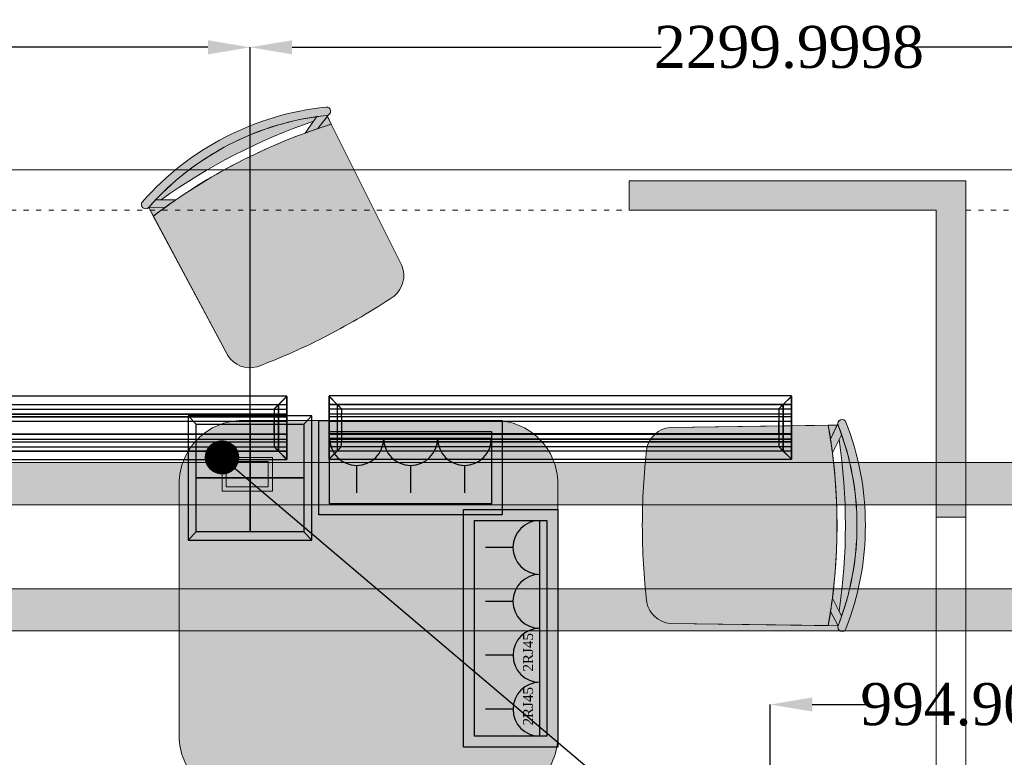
# Model space of a CAD drawing. Header units: inches. Extents: x -78787 to 29484, y -9517 to 23232.
# Tile 160 of 256: x 11377 to 13718, y -5232 to -3479. Entities that reach past the tile are written whole.
import ezdxf

# ---------------------------------------------------------------- set-up
doc = ezdxf.new("R2010")
doc.units = ezdxf.units.IN
doc.header["$MEASUREMENT"] = 0
doc.linetypes.add('ACAD_ISO03W100', pattern=[30, 12, -18])
for name, color, linetype in [('- განათება', 7, 'Continuous'), ('- მექანიკური ნაწილი', 7, 'Continuous'), ('- საშტეფცელო როზეტები', 7, 'Continuous'), ('Edges', 7, 'Continuous')]:
    doc.layers.add(name, color=color, linetype=linetype)
for name, color, linetype, lineweight, true_color in [('2D Drafting - General_Pen_No__105', 7, 'Continuous', 13, 0xcae6ff), ('2D Drafting - General_Pen_No__161', 7, 'Continuous', 13, 0x6a6a6a), ('New_2D Drafting - General_Pen_No__161', 7, 'Continuous', 13, 0x6a6a6a), ('New_Drawing & Figure_Pen_No__81', 7, 'Continuous', 20, 0x6a6a6a)]:
    doc.layers.add(name, color=color, linetype=linetype, lineweight=lineweight, true_color=true_color)
for name, color, linetype, lineweight in [('New_2D Drafting - General_Pen_No__101', 252, 'Continuous', 13), ('New_2D Drafting - General_Pen_No__121', 255, 'Continuous', 0), ('New_Drawing & Figure_Pen_No__1', 7, 'Continuous', 13)]:
    doc.layers.add(name, color=color, linetype=linetype, lineweight=lineweight)
doc.styles.get("Standard").update_dxf_attribs({"font": 'arial.ttf'})
doc.dimstyles.get("Standard").update_dxf_attribs({"dimtxt": 0.18, "dimasz": 0.18, "dimexe": 0.18, "dimexo": 0.0625, "dimgap": 0.09, "dimtad": 0, "dimtih": 1, "dimtoh": 1, "dimdec": 4, "dimzin": 0, "dimdsep": 46, "dimtxsty": 'Standard', "dimcen": 0.09, "dimadec": 0, "dimazin": 0, "dimtfac": 1, "dimtdec": 4, "dimtofl": 0, "dimtmove": 0, "dimatfit": 3, "dimfxl": 1, "dimtolj": 1, "dimtzin": 0, "dimarcsym": 0})

# ---------------------------------------------------------------- blocks, each defined once
blk = doc.blocks.new('იატაკის 4 იანი ჩარჩო')
at = {"layer": '- საშტეფცელო როზეტები', "color": 5}
for p, q in [((-12008.3, -6506.7), (-12026.8, -6526.1)), ((-11751.8, -6506.7), (-11733.3, -6526.1)), ((-12026.8, -6526.1), (-11733.3, -6526.1))]:
    blk.add_line(p, q, dxfattribs=at)
for points in [[(-11733.3, -6526.1), (-11733.3, -6230.8), (-12026.8, -6230.8), (-12026.8, -6526.1)], [(-12026.8, -6230.8), (-12008.3, -6250.3)], [(-11751.8, -6250.3), (-11733.3, -6230.8)]]:
    blk.add_lwpolyline(points, dxfattribs=at)
for points in [[(-12008.3, -6250.3), (-11880, -6250.3), (-11880, -6378.5), (-12008.3, -6378.5)], [(-11880, -6250.3), (-11751.8, -6250.3), (-11751.8, -6378.5), (-11880, -6378.5)], [(-12008.3, -6378.5), (-11880, -6378.5), (-11880, -6506.7), (-12008.3, -6506.7)], [(-11880, -6378.5), (-11751.8, -6378.5), (-11751.8, -6506.7), (-11880, -6506.7)]]:
    blk.add_lwpolyline(points, close=True, dxfattribs=at)
blk = doc.blocks.new('- საშტეფცელო როზეტი IP22')
at = {"layer": '- საშტეფცელო როზეტები', "color": 5}
for p, q in [((8536.7, 3822.7), (8536.7, 3888.1)), ((8472.6, 3758.6), (8600.9, 3758.6))]:
    blk.add_line(p, q, dxfattribs=at)
blk.add_arc((8536.7, 3758.6), 64.1, 0, 180, dxfattribs=at)
blk = doc.blocks.new('2 cali internetis rozeti')
at = {"layer": '- საშტეფცელო როზეტები', "color": 5}
for p, q in [((-9463.5, -8848.5), (-9463.5, -8783.2)), ((-9527.6, -8912.7), (-9399.3, -8912.7))]:
    blk.add_line(p, q, dxfattribs=at)
blk.add_arc((-9463.5, -8912.7), 64.1, 0, 180, dxfattribs=at)
at = {"layer": '- საშტეფცელო როზეტები', "color": 1, "insert": (-9502, -8872.5), "char_height": 23.657, "attachment_point": 1}
blk.add_mtext_dynamic_manual_height_columns('{\\fSylfaen|b0|i0|c0|p18;2RJ45}', width=4.298, gutter_width=0.0538, heights=[0], dxfattribs=at)
blk = doc.blocks.new('lineardiffplan')
blk.add_lwpolyline([(393.1, 274.9), (1492.8, 274.9), (1492.8, 124.4), (393.1, 124.4)], close=True)
at = {"layer": 'Edges'}
for p, q in [((392.8, 274.9), (392.8, 274.6)), ((393.1, 274.9), (392.8, 274.9)), ((422.8, 244.9), (392.8, 274.9)), ((392.8, 274.6), (392.9, 274.5)), ((392.9, 125.2), (392.9, 274.5)), ((412.4, 255), (392.9, 274.5)), ((393.1, 274.9), (393.2, 274.8)), ((393.2, 274.8), (412.7, 255.3)), ((1462.8, 244.9), (1492.8, 274.9)), ((1472.9, 255.3), (1492.4, 274.8)), ((1473.2, 254.9), (1492.8, 274.5)), ((1492.4, 274.8), (1492.5, 274.9)), ((1492.8, 274.9), (1492.5, 274.9)), ((1492.8, 274.5), (1492.8, 274.9)), ((1492.8, 274.5), (1492.8, 274.5)), ((1492.8, 125.4), (1492.8, 274.5)), ((1492.8, 255.3), (392.9, 255.3)), ((392.9, 254.9), (1492.8, 254.9)), ((392.9, 244.9), (1492.8, 244.9)), ((412.4, 144.7), (412.4, 255)), ((412.8, 254.6), (412.4, 255)), ((412.7, 255.3), (413.1, 254.9)), ((412.8, 145.1), (412.8, 254.6)), ((412.8, 254.6), (422.8, 244.6)), ((413.1, 254.9), (423.1, 244.9)), ((422.8, 244.6), (422.8, 244.9)), ((422.8, 244.9), (423.1, 244.9)), ((422.8, 244.6), (422.8, 244.6)), ((422.8, 244.6), (422.8, 233.2)), ((423.1, 244.9), (423.1, 244.9)), ((1472.5, 254.9), (1462.5, 244.9)), ((1462.5, 244.9), (1462.5, 244.9)), ((1462.5, 244.9), (1462.8, 244.9)), ((1462.8, 244.9), (1462.9, 244.6)), ((1462.8, 244.5), (1462.9, 244.6)), ((1462.8, 233.2), (1462.8, 244.5)), ((1462.9, 244.6), (1472.8, 254.5)), ((1472.9, 255.3), (1472.5, 254.9)), ((1472.8, 254.5), (1473.2, 254.9)), ((1472.8, 254.5), (1472.8, 145.3)), ((1473.2, 144.9), (1473.2, 254.9)), ((392.9, 233.2), (1492.8, 233.2)), ((392.9, 233), (1492.8, 233)), ((392.9, 226.8), (1492.8, 226.8)), ((392.9, 226.5), (1492.8, 226.5)), ((392.9, 214.9), (1492.8, 214.9)), ((1492.8, 214.8), (392.9, 214.8)), ((422.4, 214.9), (422.3, 214.9)), ((422.8, 214.9), (422.4, 214.9)), ((422.8, 233), (422.8, 233.2)), ((422.8, 226.8), (422.8, 233)), ((422.8, 226.5), (422.8, 226.8)), ((422.8, 214.9), (422.8, 226.5)), ((422.8, 184.9), (422.8, 214.9)), ((423.2, 214.9), (422.8, 214.9)), ((423.2, 214.8), (422.8, 214.9)), ((423.2, 214.8), (423.2, 214.9)), ((423.2, 214.8), (423.2, 184.9)), ((1462.8, 214.9), (1462.4, 214.9)), ((1462.4, 214.9), (1462.4, 214.8)), ((1462.8, 214.9), (1462.4, 214.8)), ((1462.4, 184.9), (1462.4, 214.8)), ((1462.8, 233), (1462.8, 233.2)), ((1462.8, 226.8), (1462.8, 233)), ((1462.8, 226.5), (1462.8, 226.8)), ((1462.8, 214.9), (1462.8, 226.5)), ((1462.8, 214.9), (1462.8, 184.9)), ((1462.8, 214.9), (1463.2, 214.9)), ((1463.2, 214.9), (1463.3, 214.9)), ((1492.8, 184.9), (392.9, 184.9)), ((392.9, 173.2), (1492.8, 173.2)), ((392.9, 173), (1492.8, 173)), ((392.9, 166.8), (1492.8, 166.8)), ((392.9, 166.5), (1492.8, 166.5)), ((422.4, 184.9), (422.3, 184.9)), ((422.8, 184.9), (422.4, 184.9)), ((422.8, 184.9), (423.2, 184.9)), ((422.8, 173.2), (422.8, 184.9)), ((422.8, 173), (422.8, 173.2)), ((422.8, 173), (422.8, 166.8)), ((422.8, 166.5), (422.8, 166.8)), ((422.8, 155.1), (422.8, 166.5)), ((1462.4, 184.9), (1462.8, 184.9)), ((1462.8, 173.2), (1462.8, 184.9)), ((1463.2, 184.9), (1462.8, 184.9)), ((1462.8, 173), (1462.8, 173.2)), ((1462.8, 166.8), (1462.8, 173)), ((1462.8, 166.5), (1462.8, 166.8)), ((1462.8, 155.3), (1462.8, 166.5)), ((1463.2, 184.9), (1463.3, 184.9)), ((392.8, 124.9), (422.8, 154.9)), ((392.9, 154.9), (1492.8, 154.9)), ((1492.8, 144.9), (392.9, 144.9)), ((392.9, 125.2), (412.4, 144.7)), ((392.9, 144.5), (1492.8, 144.5)), ((412.7, 144.5), (393.2, 124.9)), ((412.8, 145.1), (412.4, 144.7)), ((412.7, 144.5), (413.1, 144.9)), ((412.8, 145.1), (422.8, 155.1)), ((423.1, 154.8), (413.1, 144.9)), ((422.8, 154.9), (422.8, 155.1)), ((422.8, 155.1), (422.8, 155.1)), ((423.1, 154.8), (422.8, 154.9)), ((423.1, 154.8), (423.1, 154.9)), ((1462.5, 154.8), (1462.4, 154.9)), ((1462.8, 154.9), (1462.5, 154.8)), ((1462.5, 154.8), (1472.4, 144.9)), ((1462.9, 155.2), (1462.8, 155.3)), ((1462.9, 155.2), (1462.8, 154.9)), ((1462.8, 154.9), (1492.8, 124.9)), ((1472.8, 145.3), (1462.9, 155.2)), ((1472.4, 144.9), (1472.8, 144.5)), ((1473.2, 144.9), (1472.8, 145.3)), ((1472.8, 144.5), (1492.4, 124.9)), ((1473.2, 144.9), (1492.8, 125.4)), ((392.9, 125.2), (392.8, 125.1)), ((392.8, 125.1), (392.8, 124.9)), ((392.8, 124.9), (393.1, 124.9)), ((393.2, 124.9), (393.1, 124.9)), ((1492.4, 124.9), (1492.8, 124.9)), ((1492.4, 124.9), (1492.4, 124.9)), ((1492.8, 125.3), (1492.8, 125.4)), ((1492.8, 124.9), (1492.8, 125.3))]:
    blk.add_line(p, q, dxfattribs=at)
blk = doc.blocks.new('*D1311')
at = {"layer": '- საშტეფცელო როზეტები', "color": 0, "lineweight": -2, "transparency": 16777216}
for p, q in [((13161, -5506.1), (13161, -5106.5)), ((13261, -5106.7), (13396, -5106.7)), ((14055.9, -5106.7), (13921, -5106.7)), ((14155.9, -6181.6), (14155.9, -5106.5))]:
    blk.add_line(p, q, dxfattribs=at)
at = {"layer": '- საშტეფცელო როზეტები', "color": 0, "transparency": 16777216}
for points in [[(13261, -5090), (13261, -5123.4), (13161, -5106.7)], [(14055.9, -5090), (14055.9, -5123.4), (14155.9, -5106.7)]]:
    blk.add_solid(points, dxfattribs=at)
at = {"layer": 'Defpoints', "color": 0, "transparency": 16777216}
for p in [(13161, -5106.7), (13161, -5506.1), (14155.9, -6181.6)]:
    blk.add_point(p, dxfattribs=at)
at = {"layer": '- საშტეფცელო როზეტები', "color": 0, "transparency": 16777216, "insert": (13658.5, -5106.7), "char_height": 100, "attachment_point": 5}
blk.add_mtext('\\A1;{\\fSylfaen|b0|i0|c0|p18;994.9081}', dxfattribs=at)
blk = doc.blocks.new('*D1322')
at = {"layer": '- საშტეფცელო როზეტები', "color": 0, "lineweight": -2, "transparency": 16777216}
for p, q in [((9624.2, -4568), (9624.2, -3544.1)), ((9724.2, -3544.3), (10601.4, -3544.3)), ((11824.2, -3544.3), (11209.9, -3544.3)), ((11924.2, -4568), (11924.2, -3544.1))]:
    blk.add_line(p, q, dxfattribs=at)
at = {"layer": '- საშტეფცელო როზეტები', "color": 0, "transparency": 16777216}
for points in [[(9724.2, -3527.6), (9724.2, -3561), (9624.2, -3544.3)], [(11824.2, -3527.6), (11824.2, -3561), (11924.2, -3544.3)]]:
    blk.add_solid(points, dxfattribs=at)
at = {"layer": 'Defpoints', "color": 0, "transparency": 16777216}
for p in [(9624.2, -3544.3), (9624.2, -4568.1), (11924.2, -4568.1)]:
    blk.add_point(p, dxfattribs=at)
at = {"layer": '- საშტეფცელო როზეტები', "color": 0, "transparency": 16777216, "insert": (10905.7, -3544.3), "char_height": 100, "attachment_point": 5}
blk.add_mtext('\\A1;{\\fSylfaen|b0|i0|c0|p18;2299.9998}', dxfattribs=at)
blk = doc.blocks.new('*D1323')
at = {"layer": '- საშტეფცელო როზეტები', "color": 0, "lineweight": -2, "transparency": 16777216}
for p, q in [((11924.2, -4568), (11924.2, -3544.1)), ((12024.2, -3544.3), (12901.4, -3544.3)), ((14124.2, -3544.3), (13509.9, -3544.3)), ((14224.2, -4568), (14224.2, -3544.1))]:
    blk.add_line(p, q, dxfattribs=at)
at = {"layer": '- საშტეფცელო როზეტები', "color": 0, "transparency": 16777216}
for points in [[(12024.2, -3527.6), (12024.2, -3561), (11924.2, -3544.3)], [(14124.2, -3527.6), (14124.2, -3561), (14224.2, -3544.3)]]:
    blk.add_solid(points, dxfattribs=at)
at = {"layer": 'Defpoints', "color": 0, "transparency": 16777216}
for p in [(11924.2, -3544.3), (11924.2, -4568.1), (14224.2, -4568.1)]:
    blk.add_point(p, dxfattribs=at)
at = {"layer": '- საშტეფცელო როზეტები', "color": 0, "transparency": 16777216, "insert": (13205.7, -3544.3), "char_height": 100, "attachment_point": 5}
blk.add_mtext('\\A1;{\\fSylfaen|b0|i0|c0|p18;2299.9998}', dxfattribs=at)

msp = doc.modelspace()

# ---------------------------------------------------------------- hatches: boundary and pattern name
at = {"layer": '- განათება', "linetype": 'Continuous', "lineweight": 0, "true_color": 0x20527f}
msp.add_hatch(color=167, dxfattribs=at).paths.add_polyline_path([(8955.93152, -4631.64497), (8955.93152, -4531.64497), (22825.93018, -4531.64497), (22825.93018, -4631.64497)])
at = {"layer": '- განათება', "linetype": 'Continuous', "lineweight": 35, "true_color": 0x40a5ff}
msp.add_hatch(color=161, dxfattribs=at).paths.add_polyline_path([(12325.9312, -4881.64497, 1), (12085.9312, -4881.64497, 1)])
at = {"layer": '- განათება', "linetype": 'Continuous', "lineweight": 0, "true_color": 0x00007f}
msp.add_hatch(color=176, dxfattribs=at).paths.add_polyline_path([(8755.93152, -4931.64497), (8755.93152, -4831.64497), (23025.93018, -4831.64497), (23025.93018, -4931.64497)])
at = {"layer": '- საშტეფცელო როზეტები'}
h = msp.add_hatch(dxfattribs=at)
h.set_pattern_fill('ANSI31', color=1)
h.set_pattern_definition([(45, (29915.02258, -35869.44768), (-0.08838834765, 0.08838834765), [])])
h.paths.add_polyline_path([(11896.90691, -4519.23357, 1), (11818.54401, -4519.23357, 1)])
h = msp.add_hatch(dxfattribs=at)
h.set_pattern_fill('ANSI31', color=1)
h.set_pattern_definition([(45, (29915.02281, -35869.44768), (-0.08838834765, 0.08838834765), [])])
h.paths.add_polyline_path([(11896.90714, -4519.23357, 1), (11818.54425, -4519.23357, 1)])
at = {"layer": '2D Drafting - General_Pen_No__105', "linetype": 'Continuous', "lineweight": 13, "true_color": 0xcae6ff}
msp.add_hatch(color=254, dxfattribs=at).paths.add_polyline_path([(12825.93107, -3861.64506), (12825.93107, -3931.64506), (13555.93107, -3931.64506), (13555.93107, -4661.64499), (13625.93107, -4661.64499), (13625.93107, -3861.64506)])
at = {"layer": 'New_2D Drafting - General_Pen_No__101', "linetype": 'Continuous', "lineweight": 13}
for points in [[(12107.03126, -3706.19171, 0.985078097), (12104.94893, -3686.30041, 0.1883998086), (11668.28849, -3911.74697, 0.9850780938), (11683.29951, -3924.96323, -0.1884020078)], [(12085.56471, -3737.5002), (12108.05359, -3708.23869), (12107.03126, -3706.19171), (12082.97575, -3709.15719, 0.1693138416), (11699.64717, -3907.06867), (11712.81779, -3907.01949, -0.073421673), (12075.30886, -3719.86636), (12054.96105, -3748.28831, -0.0058933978)], [(12108.05359, -3708.23869), (12085.56471, -3737.5002, -0.0060954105), (12117.47574, -3727.1044)], [(12266.59193, -4135.88654, 0.3269331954), (12285.42385, -4063.38206), (12117.47574, -3727.1044, 0.0060954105), (12085.56471, -3737.5002), (12054.96105, -3748.28831, 0.0750812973), (11694.3009, -3945.58839), (11871.20412, -4277.24255, 0.3269331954), (11941.22019, -4303.87506, 0.0286525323), (12108.72331, -4229.21119, 0.0286525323)], [(11683.29951, -3924.96323), (11721.25525, -3925.59216, -0.0058933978), (11747.77238, -3906.88896), (11699.64717, -3907.06867, 0.009248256)], [(11683.29951, -3924.96323), (11694.3009, -3945.58839, -0.0060954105), (11721.25525, -3925.59216)], [(12867.44792, -4497.82622, -0.3269331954), (12923.23314, -4447.83071), (13299.08396, -4442.7916, -0.0060954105), (13304.4862, -4475.91564), (13308.94009, -4508.05798, -0.0750812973), (13299.08396, -4919.03964), (12923.23314, -4914.00052, -0.3269331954), (12867.44792, -4864.00502, -0.0286525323), (12856.94735, -4680.91562, -0.0286525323)], [(13320.16978, -4442.50889), (13304.4862, -4475.91564, 0.0060954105), (13299.08396, -4442.7916)], [(13304.4862, -4475.91564), (13320.16978, -4442.50889), (13322.45765, -4442.47822), (13330.85837, -4465.21342, -0.1693138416), (13330.85837, -4896.61781), (13324.85991, -4884.89237, 0.073421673), (13324.85991, -4476.93886), (13308.94009, -4508.05798, 0.0058933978)], [(13322.45765, -4442.47822, -0.985078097), (13341.08755, -4435.20314, -0.1883998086), (13341.08755, -4926.6281, -0.9850780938), (13322.45765, -4919.35302, 0.1884020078)], [(13322.45765, -4919.35302), (13304.4862, -4885.9156, 0.0058933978), (13308.94009, -4853.77325), (13330.85837, -4896.61781, -0.009248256)], [(13322.45765, -4919.35302), (13299.08396, -4919.03964, 0.0060954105), (13304.4862, -4885.9156)]]:
    msp.add_hatch(color=252, dxfattribs=at).paths.add_polyline_path(points)
at = {"layer": 'New_2D Drafting - General_Pen_No__121', "linetype": 'Continuous', "lineweight": 0}
h = msp.add_hatch(color=255, dxfattribs=at)
h.paths.add_polyline_path([(12505.93117, -4431.64501), (11905.93122, -4431.64501, 0.4142135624), (11755.93124, -4581.645), (11755.93124, -5181.64495, 0.4142135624), (11905.93122, -5331.64493), (12505.93117, -5331.64493, 0.4142135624), (12655.93116, -5181.64495), (12655.93116, -4581.645, 0.4142135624)])
h.paths.add_polyline_path([(11867.72546, -4589.23356), (11867.72546, -4529.23356), (11967.72545, -4529.23356), (11967.72545, -4589.23356)], flags=0)

# ---------------------------------------------------------------- linework, layer by layer
at = {"layer": '- განათება', "color": 8, "linetype": 'Continuous', "lineweight": 15, "flags": 128}
msp.add_lwpolyline([(8955.93152, -5935.28172), (8955.93152, -3835.28172), (22825.93018, -3835.28172), (22825.93018, -5935.28172)], close=True, dxfattribs=at)
at = {"layer": '- განათება', "color": 252, "linetype": 'Continuous', "lineweight": 13, "flags": 128}
for points in [[(8955.93152, -4631.64497), (8955.93152, -4531.64497), (22825.93018, -4531.64497), (22825.93018, -4631.64497)], [(8755.93152, -4931.64497), (8755.93152, -4831.64497), (23025.93018, -4831.64497), (23025.93018, -4931.64497)]]:
    msp.add_lwpolyline(points, close=True, dxfattribs=at)
at = {"layer": '- საშტეფცელო როზეტები', "color": 5}
for points in [[(12524.04733, -4655.58332), (12087.86532, -4655.58332), (12087.86532, -4431.64501), (12524.04733, -4431.64501)], [(12498.35675, -4629.89274), (12113.5559, -4629.89274), (12113.5559, -4457.33559), (12498.35675, -4457.33559)], [(12431.99285, -5207.82393), (12431.99285, -4643.37497), (12655.93116, -4643.37497), (12655.93116, -5207.82393)], [(12457.68342, -5182.13335), (12457.68342, -4669.06555), (12630.24058, -4669.06555), (12630.24058, -5182.13335)]]:
    msp.add_lwpolyline(points, close=True, dxfattribs=at)
at = {"layer": '- საშტეფცელო როზეტები', "color": 4, "lineweight": 30}
msp.add_lwpolyline([(11857.72569, -4519.23357), (13096.88994, -5570.25775)], dxfattribs=at)
at = {"layer": '- საშტეფცელო როზეტები'}
for centre in [(11857.72546, -4519.23357), (11857.72569, -4519.23357)]:
    msp.add_circle(centre, 39.18145, dxfattribs=at)
at = {"layer": '2D Drafting - General_Pen_No__161', "color": 251, "linetype": 'Continuous', "lineweight": 13, "true_color": 0x6a6a6a, "flags": 128}
msp.add_lwpolyline([(13625.93107, -6131.64486), (13625.93107, -4661.64499), (13555.93107, -4661.64499), (13555.93107, -6131.64486)], close=True, dxfattribs=at)
at = {"layer": 'New_2D Drafting - General_Pen_No__161', "color": 251, "linetype": 'Continuous', "lineweight": 13, "true_color": 0x6a6a6a, "flags": 128}
for points in [[(12107.03126, -3706.19171, 0.985078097), (12104.94893, -3686.30041, 0.1883998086), (11668.28849, -3911.74697, 0.9850780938), (11683.29951, -3924.96323, -0.1884020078)], [(12085.56471, -3737.5002), (12108.05359, -3708.23869), (12107.03126, -3706.19171), (12082.97575, -3709.15719, 0.1693138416), (11699.64717, -3907.06867), (11712.81779, -3907.01949, -0.073421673), (12075.30886, -3719.86636), (12054.96105, -3748.28831, -0.0058933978)], [(12108.05359, -3708.23869), (12085.56471, -3737.5002, -0.0060954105), (12117.47574, -3727.1044)], [(12266.59193, -4135.88654, 0.3269331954), (12285.42385, -4063.38206), (12117.47574, -3727.1044, 0.0060954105), (12085.56471, -3737.5002), (12054.96105, -3748.28831, 0.0750812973), (11694.3009, -3945.58839), (11871.20412, -4277.24255, 0.3269331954), (11941.22019, -4303.87506, 0.0286525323), (12108.72331, -4229.21119, 0.0286525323)], [(11683.29951, -3924.96323), (11721.25525, -3925.59216, -0.0058933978), (11747.77238, -3906.88896), (11699.64717, -3907.06867, 0.009248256)], [(11683.29951, -3924.96323), (11694.3009, -3945.58839, -0.0060954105), (11721.25525, -3925.59216)], [(12867.44792, -4497.82622, -0.3269331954), (12923.23314, -4447.83071), (13299.08396, -4442.7916, -0.0060954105), (13304.4862, -4475.91564), (13308.94009, -4508.05798, -0.0750812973), (13299.08396, -4919.03964), (12923.23314, -4914.00052, -0.3269331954), (12867.44792, -4864.00502, -0.0286525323), (12856.94735, -4680.91562, -0.0286525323)], [(13320.16978, -4442.50889), (13304.4862, -4475.91564, 0.0060954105), (13299.08396, -4442.7916)], [(13304.4862, -4475.91564), (13320.16978, -4442.50889), (13322.45765, -4442.47822), (13330.85837, -4465.21342, -0.1693138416), (13330.85837, -4896.61781), (13324.85991, -4884.89237, 0.073421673), (13324.85991, -4476.93886), (13308.94009, -4508.05798, 0.0058933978)], [(13322.45765, -4442.47822, -0.985078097), (13341.08755, -4435.20314, -0.1883998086), (13341.08755, -4926.6281, -0.9850780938), (13322.45765, -4919.35302, 0.1884020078)], [(13322.45765, -4919.35302), (13304.4862, -4885.9156, 0.0058933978), (13308.94009, -4853.77325), (13330.85837, -4896.61781, -0.009248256)], [(13322.45765, -4919.35302), (13299.08396, -4919.03964, 0.0060954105), (13304.4862, -4885.9156)]]:
    msp.add_lwpolyline(points, format="xyb", close=True, dxfattribs=at)
at = {"layer": 'New_Drawing & Figure_Pen_No__1', "color": 7, "linetype": 'Continuous', "lineweight": 13}
for p, q in [((12115.80822, -3695.44415), (12115.7948, -3695.29438)), ((13327.98098, -4429.7488), (13328.12021, -4429.69202))]:
    msp.add_line(p, q, dxfattribs=at)
at = {"layer": 'New_Drawing & Figure_Pen_No__1', "color": 7, "linetype": 'Continuous', "lineweight": 13, "flags": 128}
for points in [[(12115.80822, -3695.44415), (12115.7948, -3695.29438)], [(12054.96105, -3748.28831), (12082.97575, -3709.15719)], [(12085.56471, -3737.5002), (12110.42869, -3705.14832)], [(11747.77238, -3906.88896), (11699.64717, -3907.06867)], [(11721.25525, -3925.59216), (11683.29951, -3924.96323)], [(13304.4862, -4475.91564), (13321.82616, -4438.98073)], [(13327.98098, -4429.7488), (13328.12021, -4429.69202)], [(13308.94009, -4508.05798), (13330.85837, -4465.21342)], [(13308.94009, -4853.77325), (13330.85837, -4896.61781)], [(13304.4862, -4885.9156), (13322.45765, -4919.35302)]]:
    msp.add_lwpolyline(points, dxfattribs=at)
for points in [[(12075.30886, -3719.86636, 0.073421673), (11712.81779, -3907.01949)], [(12107.03126, -3706.19171), (12285.42385, -4063.38206, -0.3269331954), (12266.59193, -4135.88654, -0.0286525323), (12108.72331, -4229.21119)], [(12117.47574, -3727.1044, 0.087148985), (11694.3009, -3945.58839)], [(11683.29951, -3924.96323), (11871.20412, -4277.24255, 0.3269331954), (11941.22019, -4303.87506, 0.0286525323), (12108.72331, -4229.21119)], [(13322.45765, -4442.47822), (12923.23314, -4447.83071, 0.3269331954), (12867.44792, -4497.82622, 0.0286525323), (12856.94735, -4680.91562)], [(13299.08396, -4442.7916, -0.087148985), (13299.08396, -4919.03964)], [(13324.85991, -4476.93886, -0.073421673), (13324.85991, -4884.89237)], [(13322.45765, -4919.35302), (12923.23314, -4914.00052, -0.3269331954), (12867.44792, -4864.00502, -0.0286525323), (12856.94735, -4680.91562)]]:
    msp.add_lwpolyline(points, format="xyb", dxfattribs=at)
at = {"layer": 'New_Drawing & Figure_Pen_No__1', "color": 7, "linetype": 'Continuous', "lineweight": 13}
for centre, radius, start, end in [((12175.15995, -4357.89024), 675.24994, 95.96827735, 138.64608318), ((12105.84056, -3696.26171), 10.00113, 275.12459065, 95.11487784), ((12175.15995, -4357.89024), 655.24994, 95.96803401, 138.64632653), ((11675.89335, -3918.24226), 10.00113, 139.4994827, 319.4897699), ((13331.82729, -4438.98073), 10.00113, 22.19230243, 202.18258962), ((12712.1298, -4680.91562), 655.24994, 338.66085374, 21.33914626), ((12712.1298, -4680.91562), 675.24994, 338.66109709, 21.33890291), ((13331.82729, -4922.85051), 10.00113, 157.81741037, 337.80769757)]:
    msp.add_arc(centre, radius, start, end, dxfattribs=at)
at = {"layer": 'New_Drawing & Figure_Pen_No__81', "color": 251, "linetype": 'Continuous', "lineweight": 20, "true_color": 0x6a6a6a}
for p, q in [((11857.72546, -4519.23357), (11857.72546, -4599.23356)), ((11977.72545, -4519.23357), (11857.72546, -4519.23357)), ((11967.72545, -4529.23356), (11867.72546, -4529.23356)), ((11867.72546, -4529.23356), (11867.72546, -4589.23356)), ((11867.72546, -4537.23356), (11867.72546, -4589.23356)), ((11967.72545, -4589.23356), (11967.72545, -4529.23356)), ((11967.72545, -4589.23356), (11967.72545, -4537.23356)), ((11977.72545, -4599.23356), (11977.72545, -4519.23357)), ((11857.72546, -4599.23356), (11977.72545, -4599.23356)), ((11867.72546, -4589.23356), (11967.72545, -4589.23356))]:
    msp.add_line(p, q, dxfattribs=at)
at = {"layer": 'New_Drawing & Figure_Pen_No__81', "color": 251, "linetype": 'Continuous', "lineweight": 20, "true_color": 0x6a6a6a, "flags": 128}
for points in [[(13625.93107, -4661.64499), (13555.93107, -4661.64499), (13555.93107, -3931.64506), (12825.93107, -3931.64506), (12825.93107, -3861.64506), (13625.93107, -3861.64506)], [(13625.93107, -6131.64486), (13555.93107, -6131.64486), (13555.93107, -4661.64499), (13625.93107, -4661.64499)]]:
    msp.add_lwpolyline(points, close=True, dxfattribs=at)
at = {"layer": 'New_Drawing & Figure_Pen_No__81', "color": 251, "linetype": 'ACAD_ISO03W100', "lineweight": 20, "true_color": 0x6a6a6a, "flags": 128}
for points in [[(13025.93113, -6131.64486), (11325.93129, -6131.64486), (11325.93129, -3931.64506), (13555.93107, -3931.64506)], [(15325.93091, -6131.64486), (13625.93107, -6131.64486), (13625.93107, -3931.64506), (15855.93085, -3931.64506)]]:
    msp.add_lwpolyline(points, dxfattribs=at)
at = {"layer": 'New_Drawing & Figure_Pen_No__81', "color": 251, "linetype": 'Continuous', "lineweight": 20, "true_color": 0x6a6a6a, "flags": 128}
msp.add_lwpolyline([(11905.93122, -4431.64501), (12505.93117, -4431.64501, -0.4142135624), (12655.93116, -4581.645), (12655.93116, -5181.64495, -0.4142135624), (12505.93117, -5331.64493), (11905.93122, -5331.64493, -0.4142135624), (11755.93124, -5181.64495), (11755.93124, -4581.645, -0.4142135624)], format="xyb", close=True, dxfattribs=at)

# ---------------------------------------------------------------- block references
at = {"layer": '- მექანიკური ნაწილი', "xscale": -1, "rotation": 180}
for p in [(10518.85192, -4249.31699), (11718.92371, -4248.81216)]:
    msp.add_blockref('lineardiffplan', p, dxfattribs=at)
at = {"layer": '- საშტეფცელო როზეტები'}
msp.add_blockref('იატაკის 4 იანი ჩარჩო', (23804.27656, 1810.40153), dxfattribs=at)
for name, p, rotation in [('- საშტეფცელო როზეტი IP22', (20714.43097, -715.42288), 180), ('- საშტეფცელო როზეტი IP22', (20842.69793, -715.42288), 180), ('- საშტეფცელო როზეტი IP22', (20970.96488, -715.42288), 180), ('- საშტეფცელო როზეტი IP22', (16372.15329, -13269.94062), 89.99999999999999), ('- საშტეფცელო როზეტი IP22', (16372.15329, -13398.20757), 89.99999999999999), ('2 cali internetis rozeti', (3700.9316, 4473.72956), 89.99999999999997), ('2 cali internetis rozeti', (3700.9316, 4345.4626), 89.99999999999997)]:
    msp.add_blockref(name, p, dxfattribs=dict(at, rotation=rotation))

# ---------------------------------------------------------------- dimensions: what is measured, and where the dimension line sits
at = {"layer": '- საშტეფცელო როზეტები', "color": 1}
for base, p1, p2, picture, middle in [((9624.23935, -3544.28845), (11924.23912, -4568.09443), (9624.23935, -4568.09443), '*D1322', (10905.6526, -3544.28845)), ((11924.23912, -3544.28845), (14224.2389, -4568.09443), (11924.23912, -4568.09443), '*D1323', (13205.65237, -3544.28845)), ((13161.02342, -5106.71612), (14155.93152, -6181.64486), (13161.02342, -5506.14227), '*D1311', (13658.47747, -5106.71612))]:
    dim = msp.add_linear_dim(base=base, p1=p1, p2=p2, angle=180, text='{\\fSylfaen|b0|i0|c0|p18;<>}', dimstyle='Standard', override={"dimtxt": 100, "dimasz": 100}, dxfattribs=at)
    dim.commit()
    dim.dimension.update_dxf_attribs({"geometry": picture, "text_midpoint": middle, "dimtype": 160})

doc.saveas('drawing.dxf')
